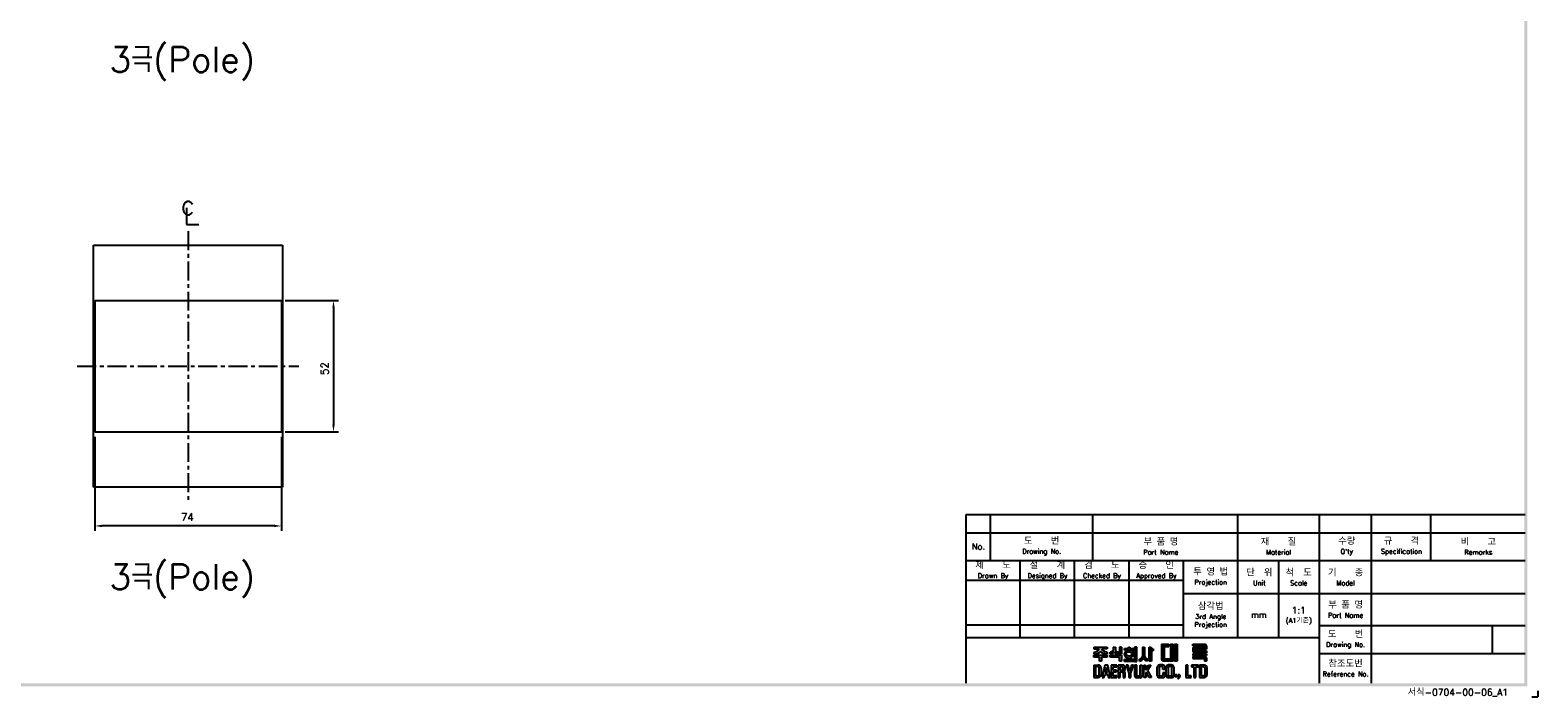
# Model space of a CAD drawing. Extents: x 2148 to 5199, y -907 to 1537.
# Tile 13 of 29: x 4601 to 5199, y 839 to 1104. Entities that reach past the tile are written whole.
import ezdxf

# ---------------------------------------------------------------- set-up
doc = ezdxf.new("R2010")
doc.units = 0
doc.header["$LTSCALE"] = 3
doc.header["$MEASUREMENT"] = 0
doc.linetypes.add('CENTER', pattern=[2, 1.25, -0.25, 0.25, -0.25])
doc.linetypes.add('PHANTOMX2', pattern=[127, 63.5, -12.7, 12.7, -12.7, 12.7, -12.7])
doc.layers.get('Defpoints').update_dxf_attribs({"linetype": 'CONTINUOUS'})
for name, color, linetype in [('cen', 1, 'CENTER'), ('di', 3, 'CONTINUOUS'), ('dimtaxt', 3, 'CONTINUOUS'), ('dwg', 7, 'CONTINUOUS'), ('NOTE', 4, 'CONTINUOUS'), ('ph', 6, 'PHANTOMX2')]:
    doc.layers.add(name, color=color, linetype=linetype)
doc.styles.add('K25', font='TXT', dxfattribs={"width": 0.9, "height": 2.5, "bigfont": 'TBHAN'})
doc.styles.add('KIM', font='ROMANS.shx', dxfattribs={"height": 5, "bigfont": 'GSG1.shx'})
doc.styles.get("Standard").update_dxf_attribs({"font": 'romans.shx', "height": 3, "bigfont": 'ghs.shx'})
doc.dimstyles.new('STANDARD$0', dxfattribs={"dimtxt": 5, "dimasz": 5, "dimexe": 1, "dimexo": 2, "dimgap": 2, "dimtad": 1, "dimdec": 4, "dimzin": 12, "dimdsep": 46, "dimtxsty": 'KIM', "dimcen": -1, "dimdle": 0.1, "dimadec": 0, "dimazin": 0, "dimtfac": 1, "dimtdec": 4, "dimtmove": 0, "dimatfit": 3, "dimfxl": 0, "dimtolj": 1, "dimtzin": 0, "dimarcsym": 0})

# ---------------------------------------------------------------- blocks, each defined once
blk = doc.blocks.new('*D33')
at = {"layer": 'Defpoints', "color": 0}
for p in [(4700.16, 996.4), (4700.16, 944.4), (4721.35, 944.4)]:
    blk.add_point(p, dxfattribs=at)
at = {"layer": 'di'}
for p, q in [((4702.16, 996.4), (4723.35, 996.4)), ((4721.35, 993.6), (4721.35, 947.2)), ((4702.16, 944.4), (4723.35, 944.4))]:
    blk.add_line(p, q, dxfattribs=at)
for points in [[(4720.89, 993.6), (4721.82, 993.6), (4721.35, 996.4)], [(4720.89, 947.2), (4721.82, 947.2), (4721.35, 944.4)]]:
    blk.add_solid(points, dxfattribs=at)
at = {"layer": 'di', "insert": (4717.85, 969.46), "char_height": 3, "attachment_point": 5, "rotation": 90}
blk.add_mtext('\\A1;52', dxfattribs=at)
blk = doc.blocks.new('*D67')
at = {"layer": 'Defpoints', "color": 0}
for p in [(4626.66, 944.4), (4700.66, 944.4), (4626.66, 907.09)]:
    blk.add_point(p, dxfattribs=at)
at = {"layer": 'di'}
for p, q in [((4626.66, 942.4), (4626.66, 905.09)), ((4700.66, 942.4), (4700.66, 905.09)), ((4697.86, 907.09), (4629.46, 907.09))]:
    blk.add_line(p, q, dxfattribs=at)
for points in [[(4629.46, 907.56), (4629.46, 906.62), (4626.66, 907.09)], [(4697.86, 907.56), (4697.86, 906.62), (4700.66, 907.09)]]:
    blk.add_solid(points, dxfattribs=at)
at = {"layer": 'di', "insert": (4663.36, 910.59), "char_height": 3, "attachment_point": 5}
blk.add_mtext('\\A1;74', dxfattribs=at)
blk = doc.blocks.new('도면서식 A1')
at = {"layer": 'di', "insert": (780.92, -2.61), "char_height": 2.2, "width": 38.8706, "attachment_point": 4}
blk.add_mtext('서식-0704-00-06_A1', dxfattribs=at)
blk = doc.blocks.new('대륙')
at = {"layer": 'dimtaxt'}
h = blk.add_hatch(color=256, dxfattribs=at)
edge = h.paths.add_edge_path()
edge.add_line((51.99, 12.18), (47.65, 12.18))
edge.add_line((47.65, 12.18), (47.65, 11.59))
edge.add_line((47.65, 11.59), (49.36, 11.59))
edge.add_ellipse((47.48, 11.55), major_axis=(1.89, 0.39), ratio=0.576936, start_angle=268.0794, end_angle=342.4305, ccw=False)
edge.add_line((47.64, 10.44), (47.64, 9.87))
edge.add_ellipse((47.59, 11.36), major_axis=(2.46, 0), ratio=0.608939, start_angle=-88.7913, end_angle=-24.3158)
edge.add_ellipse((52.06, 11.36), major_axis=(-2.46, 0), ratio=0.608939, start_angle=384.3158, end_angle=448.3061)
edge.add_line((51.99, 9.87), (51.99, 10.51))
edge.add_ellipse((52.11, 11.62), major_axis=(-1.91, 0.31), ratio=0.577613, start_angle=17.5125, end_angle=91.8636, ccw=False)
edge.add_line((50.24, 11.59), (51.99, 11.59))
edge.add_line((51.99, 11.59), (51.99, 12.18))
h.paths.add_polyline_path([(52, 9.48), (47.64, 9.48), (47.64, 8.87), (49.46, 8.87), (49.46, 7.49), (50.19, 7.49), (50.19, 8.88), (52, 8.88)])
edge = h.paths.add_edge_path()
edge.add_arc((55.25, 11.18), 0.45, 180, 220.7047, ccw=False)
edge.add_line((54.8, 11.18), (54.8, 12.18))
edge.add_line((54.8, 12.18), (54.06, 12.18))
edge.add_line((54.06, 12.18), (54.06, 11.18))
edge.add_arc((53.61, 11.18), 0.45, 319.2953, 360, ccw=False)
edge.add_spline(control_points=[(53.95, 10.89), (53.94, 10.88), (53.93, 10.87), (53.83, 10.76), (53.7, 10.68), (53.03, 10.51)], knot_values=[3.761053, 3.761053, 3.761053, 3.761053, 3.807132, 3.807132, 4.298097, 4.298097, 4.298097, 4.298097], degree=3, periodic=0)
edge.add_line((53.03, 10.51), (53.03, 9.85))
edge.add_spline(control_points=[(53.03, 9.85), (53.05, 9.85), (53.06, 9.85), (53.74, 9.96), (53.94, 10.08), (54.15, 10.22), (54.2, 10.3), (54.43, 10.6)], knot_values=[3.495949, 3.495949, 3.495949, 3.495949, 3.524444, 3.524444, 4.06832, 4.06832, 4.379503, 4.379503, 4.379503, 4.379503], degree=3, periodic=0)
edge.add_spline(control_points=[(54.43, 10.6), (54.65, 10.3), (54.71, 10.22), (54.92, 10.08), (55.12, 9.96), (55.75, 9.88), (55.78, 9.87), (55.8, 9.86)], knot_values=[3.495949, 3.495949, 3.495949, 3.495949, 3.807132, 3.807132, 4.351008, 4.351008, 4.402945, 4.402945, 4.402945, 4.402945], degree=3, periodic=0)
edge.add_line((55.8, 9.86), (55.8, 10.59))
edge.add_spline(control_points=[(55.8, 10.59), (55.78, 10.59), (55.76, 10.6), (55.19, 10.66), (55.03, 10.75), (54.92, 10.87), (54.91, 10.88), (54.91, 10.89)], knot_values=[3.761053, 3.761053, 3.761053, 3.761053, 3.81299, 3.81299, 4.356866, 4.356866, 4.402945, 4.402945, 4.402945, 4.402945], degree=3, periodic=0)
h.paths.add_polyline_path([(56.82, 9.48), (53.03, 9.48), (53.03, 8.87), (56.1, 8.87), (56.1, 7.49), (56.82, 7.49)])
h.paths.add_polyline_path([(56.82, 12.19), (56.1, 12.19), (56.1, 9.87), (56.82, 9.87)])
h.paths.add_polyline_path([(60.76, 11.76), (59.58, 11.76), (59.58, 12.19), (59.05, 12.19), (59.05, 11.76), (57.74, 11.76), (57.74, 11.21), (60.76, 11.21)])
edge = h.paths.add_edge_path()
edge.add_ellipse((59.26, 9.92), major_axis=(-1.56, 0), ratio=0.830145, start_angle=101.7462, end_angle=265.4383)
edge.add_line((59.38, 11.21), (59.13, 11.21))
edge.add_ellipse((59.26, 9.92), major_axis=(1.56, 0), ratio=0.830145, start_angle=94.5617, end_angle=259.6787)
edge.add_line((58.98, 8.65), (58.98, 8.2))
edge.add_line((58.98, 8.2), (59.58, 8.2))
edge.add_line((59.58, 8.2), (59.58, 8.65))
edge = h.paths.add_edge_path(flags=16)
edge.add_spline(control_points=[(60.26, 9.92), (60.26, 10.03), (60.22, 10.15), (60.06, 10.37), (59.93, 10.48), (59.59, 10.63), (59.39, 10.66), (58.99, 10.64), (58.8, 10.59), (58.5, 10.41), (58.39, 10.3), (58.27, 10.07), (58.25, 9.96), (58.28, 9.73), (58.34, 9.62), (58.54, 9.4), (58.69, 9.3), (59.06, 9.19), (59.26, 9.17), (59.65, 9.23), (59.83, 9.31), (60.09, 9.5), (60.18, 9.62), (60.25, 9.8), (60.26, 9.86), (60.26, 9.92)], knot_values=[0, 0, 0, 0, 0.543876, 0.543876, 1.087752, 1.087752, 1.631628, 1.631628, 2.175504, 2.175504, 2.71938, 2.71938, 3.263256, 3.263256, 3.807132, 3.807132, 4.351008, 4.351008, 4.894884, 4.894884, 5.43876, 5.43876, 5.982636, 5.982636, 6.283185, 6.283185, 6.283185, 6.283185], degree=3, periodic=0)
for points in [[(61.83, 12.19), (61.11, 12.19), (61.11, 8.2), (57.74, 8.2), (57.74, 7.47), (61.11, 7.47), (61.83, 7.47)], [(70.89, 12.38), (72.38, 12.38), (72.38, 13.12), (70.01, 13.12), (70.01, 8), (70.53, 7.49), (73.84, 7.49), (73.84, 11.66), (74.29, 11.66), (74.29, 7.49), (75.14, 7.49), (75.14, 13.12), (74.29, 13.12), (74.29, 12.42), (73.84, 12.42), (73.84, 13.12), (73.01, 13.12), (73.01, 8.23), (70.89, 8.23)]]:
    blk.add_hatch(color=256, dxfattribs=at).paths.add_polyline_path(points)
h = blk.add_hatch(color=256, dxfattribs=at)
edge = h.paths.add_edge_path()
edge.add_line((64.41, 12.18), (63.7, 12.18))
edge.add_line((63.7, 12.18), (63.7, 9.23))
edge.add_ellipse((62.86, 9.12), major_axis=(0.66, 0.841), ratio=0.672815, start_angle=218.7862, end_angle=304.0863, ccw=False)
edge.add_line((62.7, 8.19), (62.7, 7.51))
edge.add_ellipse((63.11, 8.54), major_axis=(0.964, 0.919), ratio=0.540942, start_angle=220.7961, end_angle=301.7505)
edge.add_ellipse((64.93, 8.53), major_axis=(-0.866, 0.919), ratio=0.569913, start_angle=58.7442, end_angle=145.288)
edge.add_line((65.35, 7.49), (65.35, 8.17))
edge.add_ellipse((65.18, 9.26), major_axis=(-0.67, 1.07), ratio=0.576723, start_angle=74.3826, end_angle=142.9847, ccw=False)
edge.add_line((64.41, 9.18), (64.41, 12.18))
h.paths.add_polyline_path([(66.65, 10.99), (67.26, 10.99), (67.26, 11.63), (66.64, 11.63), (66.64, 12.18), (65.92, 12.18), (65.92, 7.49), (66.65, 7.49)])
h = blk.add_hatch(color=256, dxfattribs=at)
h.paths.add_polyline_path([(84.17, 12.56), (84.17, 11.99), (80.38, 11.99), (80.38, 10.74), (80.81, 10.32), (84.92, 10.32), (84.92, 10.92), (81.19, 10.92), (81.19, 11.44), (84.92, 11.44), (84.92, 12.6), (84.39, 13.12), (80.36, 13.12), (80.36, 12.56)])
h.paths.add_polyline_path([(83.7, 9.41), (84.92, 9.41), (84.92, 9.97), (80.36, 9.97), (80.36, 9.41), (81.48, 9.41), (81.48, 9.04), (80.35, 9.04), (80.35, 8.42), (84.18, 8.42), (84.18, 7.49), (84.92, 7.49), (84.92, 8.64), (84.52, 9.04), (83.7, 9.04)])
h.paths.add_polyline_path([(83, 9.41), (82.23, 9.41), (82.23, 9.04), (83, 9.04)], flags=17)
h = blk.add_hatch(color=256, dxfattribs=at)
h.paths.add_polyline_path([(47.58, 6.25), (47.58, 2.12), (49.06, 2.12, 0.414214), (50.06, 3.12), (50.06, 5.25, 0.414214), (49.06, 6.25)])
h.paths.add_polyline_path([(48.9, 5.73, -0.414214), (49.4, 5.23), (49.4, 3.16, -0.414214), (48.9, 2.66), (48.23, 2.66), (48.23, 5.73)], flags=16)
h.paths.add_polyline_path([(50.42, 2.11), (51.1, 2.11), (51.31, 3.17), (52.21, 3.17), (52.42, 2.11), (53.1, 2.11), (52.25, 6.23), (51.27, 6.23)])
h.paths.add_polyline_path([(51.77, 5.49), (52.09, 3.74), (51.43, 3.74)], flags=16)
h.paths.add_polyline_path([(53.4, 2.11), (55.25, 2.11), (55.25, 2.66), (54.07, 2.66), (54.07, 3.99), (55.15, 3.99), (55.15, 4.52), (54.06, 4.52), (54.06, 5.7), (55.21, 5.7), (55.21, 6.25), (53.4, 6.25)])
h.paths.add_polyline_path([(55.67, 2.12), (56.33, 2.12), (56.33, 4.05), (56.93, 4.05, -0.414214), (57.33, 3.65), (57.33, 2.12), (58.02, 2.12), (58.02, 3.65, 0.276846), (57.45, 4.24, 0.25864), (58.02, 4.77), (58.02, 5.43, 0.414214), (57.22, 6.23), (55.67, 6.23)])
h.paths.add_polyline_path([(56.33, 5.71), (57.04, 5.71, -0.414214), (57.34, 5.41), (57.34, 4.86, -0.414214), (57.04, 4.56), (56.33, 4.56)], flags=16)
h.paths.add_polyline_path([(59.2, 3.57), (59.2, 2.11), (59.85, 2.11), (59.85, 3.58), (60.8, 6.24), (60.13, 6.24), (59.53, 4.27), (58.97, 6.24), (58.28, 6.24)])
h.paths.add_polyline_path([(61.13, 2.78, 0.414214), (61.88, 2.03), (62.85, 2.03, 0.414214), (63.6, 2.78), (63.6, 6.24), (62.93, 6.24), (62.93, 2.84, -0.414214), (62.68, 2.59), (62.07, 2.59, -0.414214), (61.82, 2.84), (61.82, 6.24), (61.13, 6.24)])
h.paths.add_polyline_path([(64.11, 2.12), (64.77, 2.12), (64.77, 3.42), (64.98, 3.87), (65.9, 2.12), (66.68, 2.12), (65.38, 4.46), (66.48, 6.23), (65.69, 6.23), (64.76, 4.66), (64.76, 6.23), (64.11, 6.23)])
h.paths.add_polyline_path([(68.62, 2.84, 0.414214), (69.42, 2.04), (70.32, 2.04, 0.414214), (71.12, 2.84), (71.12, 3.62), (70.47, 3.62), (70.47, 2.85, -0.414214), (70.17, 2.55), (69.58, 2.55, -0.414214), (69.28, 2.85), (69.28, 5.49, -0.414214), (69.58, 5.79), (70.16, 5.79, -0.414214), (70.46, 5.49), (70.46, 4.76), (71.12, 4.76), (71.12, 5.52, 0.414214), (70.32, 6.32), (69.42, 6.32, 0.414214), (68.62, 5.52)])
h.paths.add_polyline_path([(71.57, 2.84, 0.414214), (72.37, 2.04), (73.25, 2.04, 0.414214), (74.05, 2.84), (74.05, 5.52, 0.414214), (73.25, 6.32), (72.37, 6.32, 0.414214), (71.57, 5.52)])
h.paths.add_polyline_path([(72.23, 5.5, -0.414214), (72.53, 5.8), (73.09, 5.8, -0.414214), (73.39, 5.5), (73.39, 2.85, -0.414214), (73.09, 2.55), (72.53, 2.55, -0.414214), (72.23, 2.85)], flags=16)
h.paths.add_polyline_path([(74.42, 2.34), (75.05, 2.34), (75.05, 2.98), (74.42, 2.98)])
h.paths.add_polyline_path([(75.76, 2.34, -0.316213), (75.39, 2.07), (75.39, 1.77, 0.409412), (76.08, 2.47), (76.08, 2.98), (75.39, 2.98), (75.39, 2.34)])
h.paths.add_polyline_path([(78.08, 2.12), (79.79, 2.12), (79.79, 2.67), (78.75, 2.67), (78.75, 6.24), (78.08, 6.24)])
h.paths.add_polyline_path([(80.68, 2.12), (81.35, 2.12), (81.35, 5.7), (82.27, 5.7), (82.27, 6.24), (79.92, 6.24), (79.92, 5.7), (80.68, 5.7)])
h.paths.add_polyline_path([(82.59, 2.13), (84.07, 2.13, 0.414214), (85.07, 3.13), (85.07, 5.24, 0.414214), (84.07, 6.24), (82.59, 6.24)])
h.paths.add_polyline_path([(83.24, 5.73), (83.9, 5.73, -0.414214), (84.4, 5.23), (84.4, 3.15, -0.414214), (83.9, 2.65), (83.24, 2.65)], flags=16)
for p, q in [((47.64, 10.44), (47.64, 9.87)), ((47.65, 12.18), (51.99, 12.18)), ((47.65, 12.18), (47.65, 11.59)), ((47.65, 11.59), (49.36, 11.59)), ((51.99, 11.59), (50.24, 11.59)), ((51.99, 12.18), (51.99, 11.59)), ((51.99, 10.51), (51.99, 9.87)), ((53.03, 9.85), (53.03, 10.51)), ((54.06, 12.18), (54.8, 12.18)), ((54.06, 12.18), (54.06, 11.18)), ((54.8, 12.18), (54.8, 11.18)), ((55.8, 9.86), (55.8, 10.59)), ((56.82, 12.19), (56.1, 12.19)), ((56.1, 12.19), (56.1, 9.87)), ((56.82, 12.19), (56.82, 9.87)), ((57.74, 11.76), (59.05, 11.76)), ((57.74, 11.21), (57.74, 11.76)), ((60.76, 11.21), (57.74, 11.21)), ((59.05, 11.76), (59.05, 12.19)), ((59.05, 12.19), (59.58, 12.19)), ((59.58, 12.19), (59.58, 11.76)), ((59.58, 11.76), (60.76, 11.76)), ((60.76, 11.76), (60.76, 11.21)), ((61.11, 12.19), (61.11, 8.2)), ((61.83, 12.19), (61.11, 12.19)), ((61.83, 7.47), (61.83, 12.19)), ((63.7, 12.18), (64.41, 12.18)), ((63.7, 12.18), (63.7, 9.23)), ((64.41, 12.18), (64.41, 9.18)), ((65.92, 7.49), (65.92, 12.18)), ((65.92, 12.18), (66.64, 12.18)), ((66.64, 12.18), (66.64, 11.63)), ((66.64, 11.63), (67.26, 11.63)), ((66.65, 10.99), (66.65, 7.49)), ((67.26, 10.99), (66.65, 10.99)), ((67.26, 11.63), (67.26, 10.99)), ((70.01, 13.12), (70.01, 8)), ((70.01, 13.12), (72.38, 13.12)), ((70.89, 12.38), (70.89, 8.23)), ((70.89, 12.38), (72.38, 12.38)), ((72.38, 13.12), (72.38, 12.38)), ((73.01, 13.12), (73.01, 8.23)), ((73.01, 13.12), (73.84, 13.12)), ((73.84, 13.12), (73.84, 12.42)), ((73.84, 12.42), (74.29, 12.42)), ((73.84, 11.66), (73.84, 7.49)), ((73.84, 11.66), (74.29, 11.66)), ((74.29, 13.12), (75.14, 13.12)), ((74.29, 13.12), (74.29, 12.42)), ((74.29, 11.66), (74.29, 7.49)), ((75.14, 13.12), (75.14, 7.49)), ((80.36, 13.12), (84.39, 13.12)), ((80.36, 12.56), (80.36, 13.12)), ((80.36, 12.56), (84.17, 12.56)), ((80.36, 9.97), (84.92, 9.97)), ((80.36, 9.97), (80.36, 9.41)), ((80.38, 11.99), (84.17, 11.99)), ((80.38, 11.99), (80.38, 10.74)), ((80.81, 10.32), (80.38, 10.74)), ((80.81, 10.32), (84.92, 10.32)), ((81.19, 11.44), (84.92, 11.44)), ((81.19, 11.44), (81.19, 10.92)), ((81.19, 10.92), (84.92, 10.92)), ((84.17, 12.56), (84.17, 11.99)), ((84.92, 12.6), (84.39, 13.12)), ((84.92, 12.6), (84.92, 11.44)), ((84.92, 10.92), (84.92, 10.32)), ((84.92, 9.97), (84.92, 9.41)), ((47.58, 6.25), (47.58, 2.12)), ((47.58, 6.25), (49.06, 6.25)), ((47.64, 9.48), (52, 9.48)), ((47.64, 8.87), (47.64, 9.48)), ((49.46, 8.87), (47.64, 8.87)), ((48.23, 5.73), (48.23, 2.66)), ((48.9, 5.73), (48.23, 5.73)), ((49.4, 3.16), (49.4, 5.23)), ((49.46, 7.49), (49.46, 8.87)), ((50.19, 7.49), (49.46, 7.49)), ((50.06, 5.25), (50.06, 3.12)), ((50.19, 8.88), (50.19, 7.49)), ((52, 8.88), (50.19, 8.88)), ((51.27, 6.23), (50.42, 2.11)), ((52.25, 6.23), (51.27, 6.23)), ((51.77, 5.49), (51.43, 3.74)), ((52.09, 3.74), (51.77, 5.49)), ((52, 9.48), (52, 8.88)), ((53.1, 2.11), (52.25, 6.23)), ((53.03, 9.48), (56.82, 9.48)), ((53.03, 8.87), (53.03, 9.48)), ((56.1, 8.87), (53.03, 8.87)), ((55.21, 6.25), (53.4, 6.25)), ((53.4, 6.25), (53.4, 2.11)), ((54.06, 5.7), (55.21, 5.7)), ((54.06, 4.52), (54.06, 5.7)), ((55.21, 5.7), (55.21, 6.25)), ((55.67, 6.23), (55.67, 2.12)), ((57.22, 6.23), (55.67, 6.23)), ((56.82, 9.87), (56.1, 9.87)), ((56.1, 7.49), (56.1, 8.87)), ((56.82, 7.49), (56.1, 7.49)), ((56.33, 5.71), (56.33, 4.56)), ((57.04, 5.71), (56.33, 5.71)), ((56.82, 9.48), (56.82, 7.49)), ((57.34, 4.86), (57.34, 5.41)), ((57.74, 8.2), (61.11, 8.2)), ((57.74, 7.47), (57.74, 8.2)), ((61.11, 7.47), (57.74, 7.47)), ((58.02, 4.77), (58.02, 5.43)), ((58.97, 6.24), (58.28, 6.24)), ((58.28, 6.24), (59.2, 3.57)), ((59.53, 4.27), (58.97, 6.24)), ((58.98, 8.2), (58.98, 8.65)), ((60.13, 6.24), (59.53, 4.27)), ((59.58, 8.65), (59.58, 8.2)), ((59.85, 3.58), (60.8, 6.24)), ((60.8, 6.24), (60.13, 6.24)), ((61.11, 7.47), (61.83, 7.47)), ((61.13, 6.24), (61.13, 2.78)), ((61.82, 6.24), (61.13, 6.24)), ((61.82, 2.84), (61.82, 6.24)), ((62.7, 7.51), (62.7, 8.19)), ((62.93, 2.84), (62.93, 6.24)), ((62.93, 6.24), (63.6, 6.24)), ((63.6, 6.24), (63.6, 2.78)), ((64.11, 2.12), (64.11, 6.23)), ((64.11, 6.23), (64.76, 6.23)), ((64.76, 4.66), (65.69, 6.23)), ((64.76, 6.23), (64.76, 4.66)), ((65.35, 7.49), (65.35, 8.17)), ((66.48, 6.23), (65.38, 4.46)), ((65.69, 6.23), (66.48, 6.23)), ((66.65, 7.49), (65.92, 7.49)), ((68.62, 2.84), (68.62, 5.52)), ((69.28, 5.49), (69.28, 2.85)), ((70.32, 6.32), (69.42, 6.32)), ((70.16, 5.79), (69.58, 5.79)), ((70.53, 7.49), (70.01, 8)), ((70.46, 4.76), (70.46, 5.49)), ((73.84, 7.49), (70.53, 7.49)), ((73.01, 8.23), (70.89, 8.23)), ((71.12, 5.52), (71.12, 4.76)), ((71.57, 2.84), (71.57, 5.52)), ((72.23, 5.5), (72.23, 2.85)), ((73.25, 6.32), (72.37, 6.32)), ((73.09, 5.8), (72.53, 5.8)), ((73.39, 2.85), (73.39, 5.5)), ((74.05, 5.52), (74.05, 2.84)), ((75.14, 7.49), (74.29, 7.49)), ((78.08, 6.24), (78.08, 2.12)), ((78.75, 6.24), (78.08, 6.24)), ((78.75, 2.67), (78.75, 6.24)), ((82.27, 6.24), (79.92, 6.24)), ((79.92, 6.24), (79.92, 5.7)), ((79.92, 5.7), (80.68, 5.7)), ((80.35, 9.04), (81.48, 9.04)), ((80.35, 9.04), (80.35, 8.42)), ((80.35, 8.42), (84.18, 8.42)), ((80.36, 9.41), (81.48, 9.41)), ((80.68, 5.7), (80.68, 2.12)), ((81.35, 2.12), (81.35, 5.7)), ((81.35, 5.7), (82.27, 5.7)), ((81.48, 9.41), (81.48, 9.04)), ((82.23, 9.41), (83, 9.41)), ((82.23, 9.41), (82.23, 9.04)), ((82.23, 9.04), (83, 9.04)), ((82.27, 5.7), (82.27, 6.24)), ((82.59, 6.24), (82.59, 2.13)), ((84.07, 6.24), (82.59, 6.24)), ((83, 9.41), (83, 9.04)), ((83.24, 2.65), (83.24, 5.73)), ((83.24, 5.73), (83.9, 5.73)), ((83.7, 9.41), (84.92, 9.41)), ((83.7, 9.41), (83.7, 9.04)), ((83.7, 9.04), (84.52, 9.04)), ((84.18, 8.42), (84.18, 7.49)), ((84.92, 7.49), (84.18, 7.49)), ((84.4, 3.15), (84.4, 5.23)), ((84.92, 8.64), (84.52, 9.04)), ((84.92, 8.64), (84.92, 7.49)), ((85.07, 3.13), (85.07, 5.24)), ((47.58, 2.12), (49.06, 2.12)), ((48.23, 2.66), (48.9, 2.66)), ((50.42, 2.11), (51.1, 2.11)), ((51.1, 2.11), (51.31, 3.17)), ((51.31, 3.17), (52.21, 3.17)), ((51.43, 3.74), (52.09, 3.74)), ((52.21, 3.17), (52.42, 2.11)), ((52.42, 2.11), (53.1, 2.11)), ((53.4, 2.11), (55.25, 2.11)), ((55.15, 4.52), (54.06, 4.52)), ((54.07, 3.99), (55.15, 3.99)), ((54.07, 2.66), (54.07, 3.99)), ((55.25, 2.66), (54.07, 2.66)), ((55.15, 3.99), (55.15, 4.52)), ((55.25, 2.11), (55.25, 2.66)), ((55.67, 2.12), (56.33, 2.12)), ((56.33, 4.56), (57.04, 4.56)), ((56.33, 2.12), (56.33, 4.05)), ((56.33, 4.05), (56.93, 4.05)), ((57.33, 3.65), (57.33, 2.12)), ((57.33, 2.12), (58.02, 2.12)), ((58.02, 2.12), (58.02, 3.65)), ((59.2, 3.57), (59.2, 2.11)), ((59.2, 2.11), (59.85, 2.11)), ((59.85, 2.11), (59.85, 3.58)), ((62.85, 2.03), (61.88, 2.03)), ((62.68, 2.59), (62.07, 2.59)), ((64.77, 2.12), (64.11, 2.12)), ((64.98, 3.87), (64.77, 3.42)), ((64.77, 3.42), (64.77, 2.12)), ((65.9, 2.12), (64.98, 3.87)), ((65.38, 4.46), (66.68, 2.12)), ((66.68, 2.12), (65.9, 2.12)), ((70.32, 2.04), (69.42, 2.04)), ((70.17, 2.55), (69.58, 2.55)), ((71.12, 4.76), (70.46, 4.76)), ((70.47, 3.62), (70.47, 2.85)), ((71.12, 3.62), (70.47, 3.62)), ((71.12, 2.84), (71.12, 3.62)), ((73.25, 2.04), (72.37, 2.04)), ((73.09, 2.55), (72.53, 2.55)), ((74.42, 2.98), (74.42, 2.34)), ((75.05, 2.98), (74.42, 2.98)), ((75.05, 2.34), (74.42, 2.34)), ((75.05, 2.98), (75.05, 2.34)), ((75.39, 2.98), (75.39, 2.34)), ((76.08, 2.98), (75.39, 2.98)), ((75.76, 2.34), (75.39, 2.34)), ((75.39, 2.07), (75.39, 1.77)), ((76.08, 2.98), (76.08, 2.47)), ((78.08, 2.12), (79.79, 2.12)), ((79.79, 2.67), (78.75, 2.67)), ((79.79, 2.12), (79.79, 2.67)), ((80.68, 2.12), (81.35, 2.12)), ((82.59, 2.13), (84.07, 2.13)), ((83.9, 2.65), (83.24, 2.65))]:
    blk.add_line(p, q, dxfattribs=at)
for centre, radius, start, end in [((53.61, 11.18), 0.45, 319.2953, 360), ((55.25, 11.18), 0.45, 180, 220.7047), ((48.9, 5.23), 0.5, 0, 90), ((49.06, 5.25), 1, 0, 90), ((57.22, 4.85), 0.8, 270, 270), ((57.04, 5.41), 0.3, 0, 90), ((57.22, 5.43), 0.8, 0, 90), ((69.42, 5.52), 0.8, 90, 180), ((69.58, 5.49), 0.3, 90, 180), ((70.16, 5.49), 0.3, 0, 90), ((70.32, 5.52), 0.8, 0, 90), ((72.37, 5.52), 0.8, 90, 180), ((72.53, 5.5), 0.3, 90, 180), ((73.09, 5.5), 0.3, 0, 90), ((73.25, 5.52), 0.8, 0, 90), ((83.9, 5.23), 0.5, 0, 90), ((84.07, 5.24), 1, 0, 90), ((48.9, 3.16), 0.5, 270, 0), ((49.06, 3.12), 1, 270, 0), ((56.93, 3.65), 0.4, 0, 90), ((57.04, 4.86), 0.3, 270, 0), ((57.26, 5.02), 0.8, 283.6828, 341.6876), ((57.24, 3.47), 0.8, 12.921, 74.819), ((61.88, 2.78), 0.75, 180, 270), ((62.07, 2.84), 0.25, 180, 270), ((62.68, 2.84), 0.25, 270, 0), ((62.85, 2.78), 0.75, 270, 0), ((69.42, 2.84), 0.8, 180, 270), ((69.58, 2.85), 0.3, 180, 270), ((70.17, 2.85), 0.3, 270, 0), ((70.32, 2.84), 0.8, 270, 0), ((72.37, 2.84), 0.8, 180, 270), ((72.53, 2.85), 0.3, 180, 270), ((73.09, 2.85), 0.3, 270, 0), ((73.25, 2.84), 0.8, 270, 0), ((75.38, 2.47), 0.7, 270.9408, 0), ((75.38, 2.47), 0.4, 271.6466, 341.8371), ((83.9, 3.15), 0.5, 270, 0), ((84.07, 3.13), 1, 270, 0)]:
    blk.add_arc(centre, radius, start, end, dxfattribs=at)
for centre, major_axis, ratio, start_param, end_param in [((47.48, 11.55), (1.89, 0.39), 0.576936, 4.678869, 5.97654), ((47.59, 11.36), (-2.46, 0), 0.608939, 1.591893, 2.717202), ((59.26, 9.92), (1.56, 0), 0.830145, 1.650413, 4.532248), ((59.26, 9.92), (-1.56, 0), 0.830145, 1.775806, 4.632772), ((62.86, 9.12), (0.66, 0.841), 0.672815, 3.81854, 5.307307), ((63.11, 8.54), (0.964, 0.919), 0.540942, 3.853619, 5.26654)]:
    blk.add_ellipse(centre, major_axis=major_axis, ratio=ratio, start_param=start_param, end_param=end_param, dxfattribs=at)
at = {"layer": 'dimtaxt', "extrusion": (0, 0, -1)}
for centre, major_axis, ratio, start_param, end_param in [((52.06, 11.36), (-2.46, 0), 0.608939, -1.541231, -0.42439), ((52.11, 11.62), (-1.91, 0.31), 0.577613, 4.679864, 5.977535), ((64.93, 8.53), (-0.866, 0.919), 0.569913, 3.747431, 5.257905), ((65.18, 9.26), (-0.67, 1.07), 0.576723, 3.787632, 4.984965)]:
    blk.add_ellipse(centre, major_axis=major_axis, ratio=ratio, start_param=start_param, end_param=end_param, dxfattribs=at)
at = {"layer": 'dimtaxt'}
for points, knots in [([(53.95, 10.89), (53.94, 10.88), (53.93, 10.87), (53.83, 10.76), (53.7, 10.68), (53.03, 10.51)], [3.7610527, 3.7610527, 3.7610527, 3.7610527, 3.8071317, 3.8071317, 4.2980967, 4.2980967, 4.2980967, 4.2980967]), ([(54.43, 10.6), (54.2, 10.3), (54.15, 10.22), (53.94, 10.08), (53.74, 9.96), (53.06, 9.85), (53.05, 9.85), (53.03, 9.85)], [3.4959493, 3.4959493, 3.4959493, 3.4959493, 3.8071317, 3.8071317, 4.3510077, 4.3510077, 4.3795026, 4.3795026, 4.3795026, 4.3795026]), ([(54.43, 10.6), (54.65, 10.3), (54.71, 10.22), (54.92, 10.08), (55.12, 9.96), (55.75, 9.88), (55.78, 9.87), (55.8, 9.86)], [3.4959493, 3.4959493, 3.4959493, 3.4959493, 3.8071317, 3.8071317, 4.3510077, 4.3510077, 4.4029453, 4.4029453, 4.4029453, 4.4029453]), ([(54.91, 10.89), (54.91, 10.88), (54.92, 10.87), (55.03, 10.75), (55.19, 10.66), (55.76, 10.6), (55.78, 10.59), (55.8, 10.59)], [3.7610527, 3.7610527, 3.7610527, 3.7610527, 3.8071317, 3.8071317, 4.3510077, 4.3510077, 4.4029453, 4.4029453, 4.4029453, 4.4029453]), ([(60.26, 9.92), (60.26, 10.03), (60.22, 10.15), (60.06, 10.37), (59.93, 10.48), (59.59, 10.63), (59.39, 10.66), (58.99, 10.64), (58.8, 10.59), (58.5, 10.41), (58.39, 10.3), (58.27, 10.07), (58.25, 9.96), (58.28, 9.73), (58.34, 9.62), (58.54, 9.4), (58.69, 9.3), (59.06, 9.19), (59.26, 9.17), (59.65, 9.23), (59.83, 9.31), (60.09, 9.5), (60.18, 9.62), (60.25, 9.8), (60.26, 9.86), (60.26, 9.92)], [0, 0, 0, 0, 0.543876, 0.543876, 1.087752, 1.087752, 1.631628, 1.631628, 2.175504, 2.175504, 2.71938, 2.71938, 3.263256, 3.263256, 3.807132, 3.807132, 4.351008, 4.351008, 4.894884, 4.894884, 5.43876, 5.43876, 5.982636, 5.982636, 6.283185, 6.283185, 6.283185, 6.283185])]:
    blk.add_open_spline(points, degree=3, knots=knots, dxfattribs=at)

msp = doc.modelspace()

# ---------------------------------------------------------------- linework, layer by layer
at = {"layer": 'cen', "ltscale": 2}
for p, q in [((4663.664, 1023.944), (4663.664, 916.776)), ((4619.689, 970.404), (4707.64, 970.404))]:
    msp.add_line(p, q, dxfattribs=at)
at = {"layer": 'di'}
for p in [(5196.836, 839.337), (5199.236, 841.737)]:
    msp.add_line(p, (5199.236, 839.337), dxfattribs=at)
at = {"layer": 'dimtaxt'}
for p, q in [((5194.239, 911.462), (4972.239, 911.462)), ((4972.239, 911.462), (4972.239, 844.737)), ((4982.106, 893.438), (4982.106, 911.438)), ((5022.639, 893.462), (5022.639, 911.462)), ((5080.239, 893.462), (5080.239, 911.462)), ((5112.639, 893.462), (5112.639, 911.462)), ((5133.269, 893.462), (5133.269, 911.462)), ((5156.718, 893.462), (5156.718, 911.462)), ((5194.239, 904.262), (4972.239, 904.262)), ((4993.839, 862.714), (4993.839, 893.262)), ((5015.439, 862.714), (5015.439, 893.262)), ((5037.039, 862.714), (5037.039, 893.262)), ((5058.639, 862.714), (5058.639, 893.262)), ((5080.239, 862.714), (5080.239, 893.262)), ((5096.439, 862.714), (5096.439, 893.262)), ((5112.639, 844.693), (5112.639, 893.262)), ((5133.269, 844.693), (5133.269, 893.262)), ((5058.639, 885.432), (4972.289, 885.432)), ((5194.239, 880.227), (5058.639, 880.227)), ((5058.639, 867.784), (4972.316, 867.784)), ((5194.239, 867.497), (5112.639, 867.497)), ((5181.269, 856.411), (5181.269, 867.497)), ((5112.639, 862.714), (4972.239, 862.714)), ((5194.239, 856.411), (5112.639, 856.411))]:
    msp.add_line(p, q, dxfattribs=at)
at = {"layer": 'dwg', "color": 7}
for p, q in [((4626.664, 996.404), (4700.664, 996.404)), ((4626.664, 996.404), (4626.664, 944.404)), ((4700.664, 996.404), (4700.664, 944.404)), ((4626.664, 944.404), (4700.664, 944.404))]:
    msp.add_line(p, q, dxfattribs=at)
at = {"layer": 'dwg'}
msp.add_line((5194.239, 893.262), (4972.239, 893.262), dxfattribs=at)
for points in [[(5195.036, 1532.337), (5193.836, 1531.137), (5195.036, 843.537), (5193.836, 844.737)], [(4972.436, 893.442), (4972.436, 893.082), (5193.939, 893.442), (5193.939, 893.082)], [(5195.036, 843.537), (5193.836, 844.737), (4215.836, 843.537), (4217.036, 844.737)]]:
    msp.add_trace(points, dxfattribs=at)
at = {"layer": 'NOTE'}
for p, q in [((4663.025, 1033.16), (4663.025, 1026.64)), ((4663.025, 1026.64), (4667.982, 1026.64))]:
    msp.add_line(p, q, dxfattribs=at)
at = {"layer": 'ph'}
for p, q in [((4626.164, 1018.404), (4701.164, 1018.404)), ((4626.164, 922.404), (4626.164, 1018.404)), ((4701.164, 1018.404), (4701.164, 922.404)), ((4701.164, 922.404), (4626.164, 922.404))]:
    msp.add_line(p, q, dxfattribs=at)

# ---------------------------------------------------------------- block references
at = {"layer": 'di', "xscale": 1.2, "yscale": 1.2, "zscale": 1.2}
msp.add_blockref('대륙', (4965.898, 844.439), dxfattribs=at)
at = {"layer": 'dwg', "xscale": 1.2, "yscale": 1.2, "zscale": 1.2}
msp.add_blockref('도면서식 A1', (4210.436, 844.137), dxfattribs=at)

# ---------------------------------------------------------------- texts
at = {"layer": 'di'}
for s, insert, char_height, width, attachment_point in [('{\\Fromans,hgs|c129;3극(Pole)}', (4632.506, 1096.994), 10, 116.39597, 1), ('No.', (4977.271, 898.902), 2.4, 9.66973, 5), ('{\\H1.1x;도    번\\P\\H0.72727x;Drawing No.}', (5002.373, 898.902), 2.4, 40.53304, 5), ('{\\H1.1x;부 품 명\\P\\H0.72727x;Part Name}', (5049.639, 898.862), 2.4, 54, 5), ('{\\H1.1x;재    질\\P\\H0.72727x;Material}', (5096.345, 898.862), 2.4, 33.04919, 5), ("{\\H1.1x;수량\\P\\H0.72727x;Q'ty}", (5123.404, 898.862), 2.4, 11.35081, 5), ('{\\H1.1x;규    격\\P\\H0.72727x;Specification}', (5145.13, 898.862), 2.4, 32.4, 5), ('{\\H1.1x;비    고\\P\\H0.72727x;Remarks}', (5175.611, 898.862), 2.4, 46.8, 5), ('{\\Fromans,hgs|c129;3극(Pole)}', (4632.506, 891.894), 10, 116.39597, 1), ('{\\H1.1x;제    도\\P\\H0.72727x;Drawn By}', (4983.039, 889.257), 2.4, 21.6, 5), ('{\\H1.1x;설    계}\\P{\\H0.8x;Designed By}', (5004.639, 889.257), 2.4, 21.6, 5), ('{\\H1.1x;검    도\\P\\H0.72727x;Checked By}', (5026.239, 889.257), 2.4, 21.6, 5), ('승    인\\P{\\H0.72727x;Approved By}', (5047.839, 889.257), 2.64, 21.6, 5), ('투 영 법\\P{\\H0.72727x;Projection}', (5069.439, 886.655), 2.64, 21.6, 5), ('{\\H1.1x;단  위}\\P{\\H0.8x;Unit}', (5088.709, 886.655), 2.4, 19.2, 5), ('{\\H1.1x;척  도\\P\\H0.72727x;Scale}', (5104.358, 886.655), 2.4, 19.2, 5), ('기    종\\P{\\H0.72727x;Model}', (5122.954, 886.655), 2.64, 20.62949, 5), ('{\\H1.1x;삼각법\\H0.45455x;\\P\\H1.6x;3rd Angle\\PProjection}', (5069.439, 871.471), 2.4, 21.6, 5), ('부 품 명\\P{\\H0.72727x;Part Name}', (5122.954, 873.862), 2.64, 20.62949, 5), ('도    번\\P{\\H0.72727x;Drawing No.}', (5122.954, 861.954), 2.64, 20.62949, 5), ('참조도번\\P{\\H0.72727x;Reference No.}', (5122.954, 850.574), 2.64, 20.62949, 5)]:
    msp.add_mtext(s, dxfattribs=dict(at, insert=insert, char_height=char_height, width=width, attachment_point=attachment_point))
at = {"layer": 'dimtaxt'}
msp.add_text('mm', height=2.4, dxfattribs=at).set_placement((5085.444, 870.702))
at = {"layer": 'dimtaxt', "insert": (5104.358, 871.471), "char_height": 2.64, "width": 19.2, "attachment_point": 5}
msp.add_mtext('1:1\\P{\\H0.72727x;(A1기준)}', dxfattribs=at)
at = {"layer": 'NOTE', "style": 'K25', "width": 0.9}
msp.add_text('c', height=7.925, dxfattribs=at).set_placement((4660.809, 1030.39))

# ---------------------------------------------------------------- dimensions: what is measured, and where the dimension line sits
at = {"layer": 'di'}
dim = msp.add_linear_dim(base=(4721.355, 944.404), p1=(4700.164, 996.404), p2=(4700.164, 944.404), angle=90, dimstyle='STANDARD$0', override={"dimtxt": 3, "dimasz": 2.8, "dimexe": 2, "dimdec": 2, "dimzin": 8, "dimtxsty": 'Standard', "dimcen": 0, "dimclrd": 256, "dimclre": 256, "dimclrt": 256, "dimadec": 2, "dimazin": 2, "dimtfac": 0.6, "dimtdec": 2, "dimtzin": 8, "dimlwd": 65535, "dimlwe": 65535, "dimarcsym": 1}, dxfattribs=at)
dim.commit()
dim.dimension.update_dxf_attribs({"geometry": '*D33', "text_midpoint": (4721.355, 969.461), "dimtype": 160})
dim = msp.add_linear_dim(base=(4626.664, 907.091), p1=(4700.664, 944.404), p2=(4626.664, 944.404), dimstyle='STANDARD$0', override={"dimtxt": 3, "dimasz": 2.8, "dimexe": 2, "dimdec": 2, "dimzin": 8, "dimtxsty": 'Standard', "dimcen": 0, "dimclrd": 256, "dimclre": 256, "dimclrt": 256, "dimadec": 2, "dimazin": 2, "dimtfac": 0.6, "dimtdec": 2, "dimtzin": 8, "dimlwd": 65535, "dimlwe": 65535, "dimarcsym": 1}, dxfattribs=at)
dim.commit()
dim.dimension.update_dxf_attribs({"geometry": '*D67', "text_midpoint": (4663.364, 907.091), "dimtype": 160})

doc.saveas('drawing.dxf')
